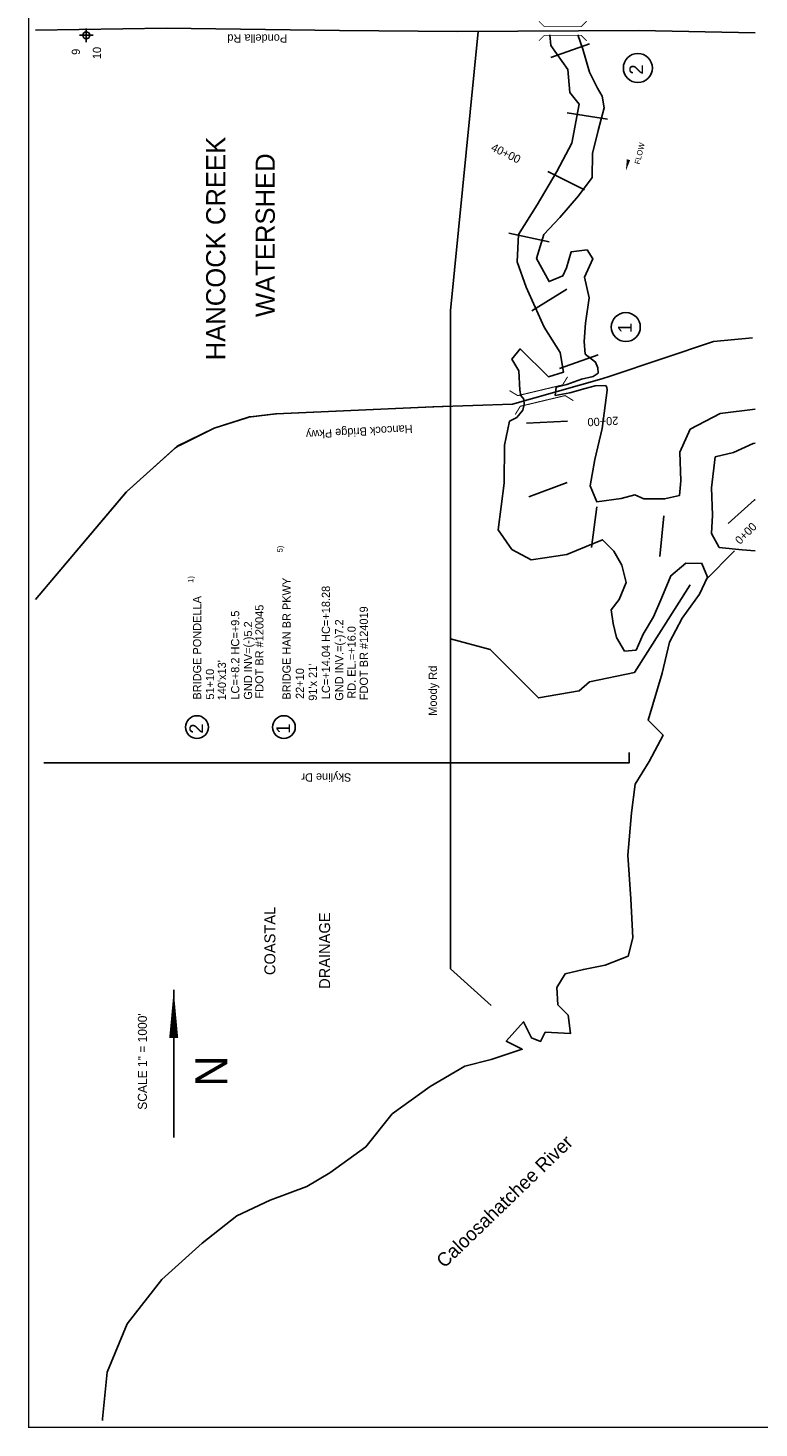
# Model space of a CAD drawing. Extents: x 203137 to 213857, y 838939 to 854949.
# Tile 1 of 3: x 203137 to 208479, y 838939 to 849171. Entities that reach past the tile are written whole.
import ezdxf
from ezdxf.enums import TextEntityAlignment as Align

# ---------------------------------------------------------------- set-up
doc = ezdxf.new("R2010")
doc.units = 0
doc.header["$LTSCALE"] = 800
doc.header["$PDMODE"] = 34
doc.header["$PDSIZE"] = 50
doc.linetypes.add('STREAM', pattern=[0])
doc.layers.get('0').update_dxf_attribs({"linetype": 'CONTINUOUS'})
for name, color, linetype in [('BORDER', 1, 'CONTINUOUS'), ('MAJROADS', 9, 'CONTINUOUS'), ('MINROADS', 7, 'CONTINUOUS'), ('SEC', 2, 'CONTINUOUS'), ('STATIONS', 7, 'CONTINUOUS'), ('STRUCTTEXT', 7, 'CONTINUOUS'), ('STRUCTURES', 1, 'CONTINUOUS'), ('TEXT', 7, 'CONTINUOUS'), ('TRUNKS', 5, 'STREAM'), ('WATER', 4, 'CONTINUOUS'), ('WSHEDS', 3, 'CONTINUOUS')]:
    doc.layers.add(name, color=color, linetype=linetype)

# ---------------------------------------------------------------- blocks, each defined once
blk = doc.blocks.new('BRIDGE')
at = {"layer": 'STRUCTURES', "color": 0, "const_width": 20}
for points in [[(-234, -534), (-101, -402), (-101, 496), (-234, 629)], [(244, -534), (112, -402), (112, 496), (244, 629)]]:
    blk.add_lwpolyline(points, dxfattribs=at)
blk = doc.blocks.new('FLARROW')
at = {"color": 0}
blk.add_lwpolyline([(-0.28, 0.019, 0, 0.05, 0), (-0.112, 0.019, 0, 0, -0.087559), (-0.012, 0.001, 0, 0, 0.245722), (0.075, 0.013, 0, 0, -0.309425), (0.212, 0.015, 0, 0, 0), (0.278, 0.013, 0, 0, 0)], format="xyseb", dxfattribs=at)
blk.add_text('FLOW', height=0.08, dxfattribs=at).set_placement((0.015, -0.157), align=Align.CENTER)

msp = doc.modelspace()

# ---------------------------------------------------------------- linework, layer by layer
at = {"layer": 'BORDER', "color": 0, "const_width": 10}
msp.add_lwpolyline([(213602, 838944), (213602, 854944), (203142, 854944), (203142, 838944)], close=True, dxfattribs=at)
at = {"layer": 'MAJROADS', "color": 0}
msp.add_line((207330, 846606), (206677, 846422), dxfattribs=at)
for points in [[(203192, 849154), (204149, 849170), (205414, 849152), (206277, 849146), (207601, 849153), (208452, 849135)], [(208431, 846906), (208147, 846880), (207391, 846626), (207330, 846606)], [(206677, 846422), (206099, 846401), (204950, 846351), (204749, 846327), (204497, 846246), (204228, 846114), (203857, 845781), (203192, 844994)]]:
    msp.add_lwpolyline(points, dxfattribs=at)
at = {"layer": 'MINROADS', "color": 0}
for points in [[(206225, 847105), (206428, 849146)], [(206225, 846406), (206225, 847105)], [(206225, 846406), (206225, 844706), (206225, 843799), (206225, 842294), (206521, 842026)], [(206225, 843799), (207530, 843799), (207530, 843876)], [(206225, 843799), (203253, 843799)]]:
    msp.add_lwpolyline(points, dxfattribs=at)
at = {"layer": 'SEC', "color": 0}
msp.add_point((203563, 849117), dxfattribs=at)
at = {"layer": 'STATIONS', "color": 0}
for p, q in [((206957, 848956), (207241, 849055)), ((207077, 848550), (207373, 848505)), ((206936, 848121), (207205, 847989)), ((206652, 847670), (206946, 847607)), ((206820, 847103), (207075, 847262)), ((207021, 846681), (207303, 846783)), ((206779, 846282), (207079, 846297)), ((206796, 845744), (207077, 845849)), ((207254, 845373), (207293, 845671)), ((207754, 845307), (207784, 845605)), ((208089, 845136), (208301, 845349))]:
    msp.add_line(p, q, dxfattribs=at)
at = {"layer": 'STRUCTTEXT', "color": 0}
for centre, radius in [((207594, 848878), 106), ((207506, 846985), 106), ((204372, 844061), 83.2), ((205007, 844061), 83.2)]:
    msp.add_circle(centre, radius, dxfattribs=at)
at = {"layer": 'TEXT', "color": 0}
msp.add_line((204202, 842142), (204202, 841062), dxfattribs=at)
msp.add_lwpolyline([(204202, 842142, 0, 65.7, 0), (204202, 841789, 65.7, 65.7, 0)], format="xyseb", dxfattribs=at)
at = {"layer": 'WATER', "color": 0}
for points in [[(203681, 838994), (203681, 839005), (203717, 839348), (203862, 839699), (204115, 840024), (204410, 840290), (204663, 840489), (204907, 840605), (205175, 840704), (205344, 840803), (205605, 840994), (205799, 841236), (206077, 841435), (206329, 841584), (206522, 841633), (206749, 841707), (206632, 841766), (206758, 841908), (206816, 841790), (206883, 841764), (206917, 841831), (207101, 841821), (207085, 841956), (207010, 842031), (207003, 842157), (207062, 842257), (207196, 842290), (207356, 842322), (207524, 842388), (207558, 842522), (207543, 842807), (207520, 843125), (207548, 843435), (207574, 843644), (207676, 843811), (207778, 844003), (207669, 844113), (207772, 844456), (207824, 844681), (207917, 844857), (208044, 845032), (208104, 845157), (208062, 845258), (207945, 845259), (207836, 845167), (207768, 845008), (207708, 844866), (207632, 844741), (207581, 844624), (207497, 844617), (207439, 844717), (207414, 844818), (207398, 844919), (207458, 844994), (207509, 845119), (207476, 845245), (207418, 845346), (207335, 845430), (207217, 845381), (207074, 845323), (206915, 845299), (206815, 845283), (206673, 845359), (206573, 845502), (206617, 845845), (206619, 846122), (206657, 846296), (206709, 846323), (206754, 846377), (206764, 846419), (206760, 846457), (206738, 846485), (206731, 846523), (206723, 846666), (206674, 846750), (206733, 846825), (206941, 846622), (207050, 846655), (207026, 846798), (206910, 846983), (206778, 847277), (206712, 847461), (206722, 847662), (206857, 847879), (207001, 848121), (207111, 848330), (207164, 848614), (207097, 848699), (207082, 848866), (206957, 849043), (206951, 849120)], [(207156, 849120), (207191, 849016), (207241, 848848), (207298, 848731), (207332, 848672), (207348, 848588), (207305, 848421), (207262, 848254), (207261, 848078), (207159, 847944), (207024, 847786), (206906, 847661), (206854, 847486), (206945, 847317), (207046, 847359), (207072, 847417), (207106, 847534), (207223, 847550), (207265, 847483), (207205, 847349), (207238, 847198), (207211, 847014), (207202, 846880), (207210, 846788), (207285, 846729), (207301, 846686), (207303, 846648), (207268, 846623), (207182, 846604), (207074, 846566), (206997, 846546), (206990, 846485), (207096, 846505), (207210, 846537), (207283, 846556), (207357, 846559), (207367, 846546), (207370, 846524), (207332, 846243), (207280, 846017), (207245, 845824), (207295, 845707), (207471, 845731), (207572, 845758), (207638, 845730), (207789, 845729), (207898, 845753), (207907, 845862), (207900, 846071), (207977, 846238), (208195, 846354), (208452, 846385)], [(208452, 846136), (208437, 846135), (208294, 846069), (208160, 846036), (208133, 845810), (208140, 845609), (208131, 845475), (208189, 845374), (208356, 845356), (208452, 845350)]]:
    msp.add_lwpolyline(points, dxfattribs=at)
at = {"layer": 'WSHEDS', "color": 0}
msp.add_lwpolyline([(207976, 845101), (207570, 844461), (207240, 844391), (207164, 844327), (206868, 844274), (206515, 844628), (206225, 844706), (206225, 846406), (206102, 846401, 0.015107), (206096, 846401), (204954, 846351, 0.018328), (204947, 846351), (204763, 846329, 0.068287), (204736, 846322), (204497, 846246), (204244, 846120, 0.085391), (204215, 846102), (203862, 845786, 0.034895), (203852, 845776), (203192, 844994, -0.054126)], format="xyb", dxfattribs=at)
msp.add_lwpolyline([(208452, 845722), (208446, 845721), (208253, 845550)], dxfattribs=at)

# ---------------------------------------------------------------- block references
at = {"layer": 'STRUCTURES', "color": 0}
for p, xscale, yscale, zscale, rotation in [((207059, 849147), 0.3, 0.3, 0.3, 90), ((206907, 846486), 0.375, 0.375, 0.375, 103.4240429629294)]:
    msp.add_blockref('BRIDGE', p, dxfattribs=dict(at, xscale=xscale, yscale=yscale, zscale=zscale, rotation=rotation))
at = {"layer": 'TRUNKS', "color": 0, "xscale": 500, "yscale": 500, "zscale": 500, "rotation": 76.39916854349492}
msp.add_blockref('FLARROW', (207548, 848260), dxfattribs=at)

# ---------------------------------------------------------------- texts
at = {"layer": 'MAJROADS', "color": 0}
for s, rotation, p in [('Pondella Rd', 180, (205031, 849124)), ('Hancock Bridge Pkwy', 183.1286, (205946, 846271))]:
    msp.add_text(s, height=60, rotation=rotation, dxfattribs=at).set_placement(p)
at = {"layer": 'MINROADS', "color": 0}
for s, rotation, p in [('Moody Rd', 90, (206125, 844144)), ('Skyline Dr', 180, (205500, 843723))]:
    msp.add_text(s, height=60, rotation=rotation, dxfattribs=at).set_placement(p)
at = {"layer": 'STATIONS', "color": 0}
for s, rotation, p in [('40+00', 333.8856, (206617, 848228)), ('20+00', 182.9383, (207337, 846325)), ('0+00', 45.0818, (208404, 845456))]:
    msp.add_text(s, height=60, rotation=rotation, dxfattribs=at).set_placement(p, align=Align.CENTER)
at = {"layer": 'STRUCTTEXT', "color": 0}
for s, height, p in [('2', 100, (207632, 848830)), ('1', 100, (207549, 846942)), ('5)', 40, (204998, 845338)), ('1)', 40, (204346, 845116)), ('BRIDGE HAN BR PKWY', 59.94, (205057, 844262)), ('LC=+14.04 HC=+18.28', 59.94, (205344, 844265)), ('BRIDGE PONDELLA', 59.94, (204403, 844262)), ('FDOT BR #120045', 59.94, (204858, 844270)), ('LC=+8.2 HC=+9.5', 59.94, (204681, 844262)), ('GND INV.=(-)7.2', 59.94, (205441, 844254)), ('FDOT BR #124019', 59.94, (205621, 844258)), ('GND INV=(-)5.2', 59.94, (204775, 844262)), ('RD. EL.=+16.0', 59.94, (205532, 844269)), ("140'x13'", 59.9, (204584, 844257)), ("91'x 21'", 59.9, (205248, 844254)), ('51+10', 59.9, (204497, 844262)), ('22+10', 59.9, (205154, 844267)), ('2', 99.9, (204417, 844013)), ('1', 99.9, (205052, 844013))]:
    msp.add_text(s, height=height, rotation=90, dxfattribs=at).set_placement(p)
at = {"layer": 'TEXT', "color": 0}
for s, height, p in [('10', 60, (203671, 848943)), ('9', 60, (203517, 848974)), ('HANCOCK CREEK', 140, (204579, 846742)), ('WATERSHED', 140, (204941, 847058)), ('COASTAL', 80, (204945, 842249)), ('DRAINAGE', 80, (205345, 842148))]:
    msp.add_text(s, height=height, rotation=90, dxfattribs=at).set_placement(p)
for s, height, p in [('SCALE 1" = 1000\'', 65.73, (204006, 841617)), ('N', 235, (204594, 841547))]:
    msp.add_text(s, height=height, rotation=90, dxfattribs=at).set_placement(p, align=Align.CENTER)
at = {"layer": 'WATER', "color": 0}
msp.add_text('Caloosahatchee River', height=100, rotation=43.9427, dxfattribs=at).set_placement((206180, 840103))

doc.saveas('drawing.dxf')
